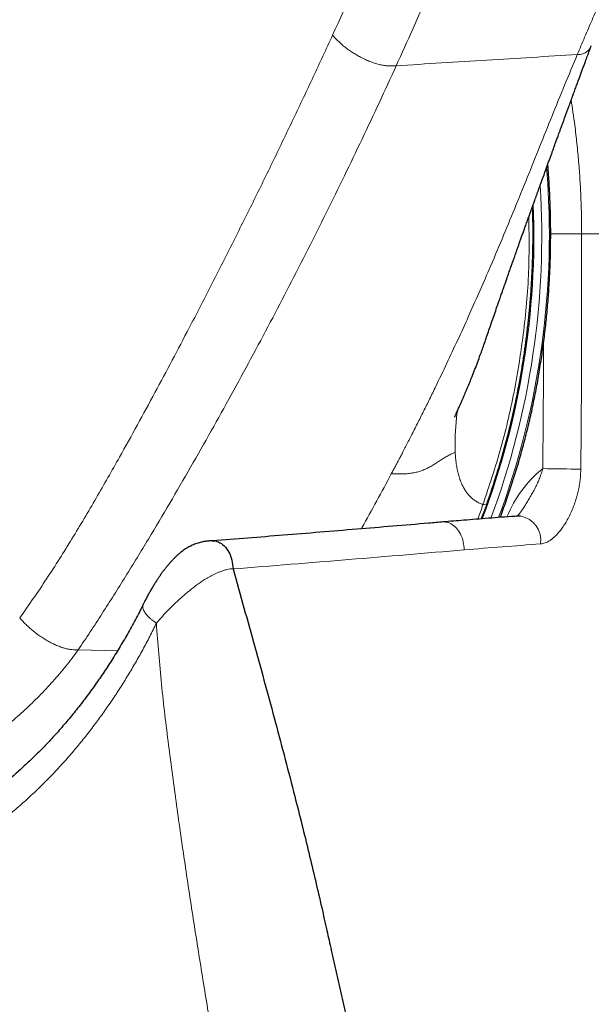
# Model space of a CAD drawing. Header units: millimetres. Extents: x 8 to 1185, y 12 to 953.
# Tile 201 of 256: x 947 to 968, y 692 to 728. Entities that reach past the tile are written whole.
import ezdxf

# ---------------------------------------------------------------- set-up
doc = ezdxf.new("R2010")
doc.units = ezdxf.units.MM

msp = doc.modelspace()

# ---------------------------------------------------------------- linework, layer by layer
at = {"color": 252, "linetype": 'Continuous', "lineweight": 0}
for p, q in [((968.087, 720.203), (973.041, 720.203)), ((949.594, 704.931), (951.041, 704.896))]:
    msp.add_line(p, q, dxfattribs=at)
at = {"color": 7, "linetype": 'Continuous', "lineweight": 30}
msp.add_line((965.818, 709.847), (965.842, 709.848), dxfattribs=at)
at = {"color": 252, "linetype": 'Continuous', "lineweight": 0, "flags": 128}
msp.add_lwpolyline([(963.001, 709.628), (963.041, 709.63), (963.093, 709.627), (963.146, 709.618), (963.198, 709.604), (963.25, 709.584), (963.3, 709.559), (963.35, 709.528), (963.398, 709.492), (963.444, 709.451), (963.488, 709.405), (963.529, 709.355), (963.568, 709.3), (963.605, 709.242), (963.638, 709.18), (963.668, 709.115), (963.695, 709.047), (963.718, 708.977), (963.737, 708.905), (963.753, 708.831), (963.765, 708.756), (963.773, 708.68), (963.777, 708.604)], dxfattribs=at)
at = {"color": 252, "linetype": 'Continuous', "lineweight": 0}
for centre, radius, start, end in [((937.064, 720.163), 29.836, 339.6527, 4.7266), ((936.915, 720.136), 29.706, 339.5719, 3.5512), ((936.992, 720.117), 29.342, 339.2983, 2.265), ((969.488, 708.114), 4.48, 129.1892, 157.7086), ((968.198, 783.33), 71.76, 268.7695, 269.88589), ((965.665, 708.942), 0.923, 352.5934, 78.9065)]:
    msp.add_arc(centre, radius, start, end, dxfattribs=at)
for points, knots in [([(958.941, 727.486), (959.478, 728.667), (960.551, 731.025), (962.081, 734.477), (963.554, 737.991), (965.089, 741.649), (966.735, 745.441), (968.499, 749.327), (970.378, 753.267), (972.747, 757.985), (975.684, 763.435), (979.213, 769.561), (983.037, 775.475), (986.528, 780.438), (989.436, 784.583), (991.745, 787.902), (994.024, 791.242), (996.253, 794.61), (998.398, 798.014), (1000.389, 801.418), (1002.118, 804.728), (1003.672, 807.841), (1005.07, 810.761), (1006.192, 813.225), (1007.061, 815.229), (1007.717, 816.816), (1008.27, 818.235), (1008.71, 819.457), (1009.015, 820.423), (1009.175, 821.012), (1009.195, 821.193), (1009.199, 821.228)], [0, 0, 0, 0, 0.038199, 0.076278, 0.114323, 0.152378, 0.190433, 0.228488, 0.266707, 0.304993, 0.36523, 0.425395, 0.485621, 0.545785, 0.579918, 0.614045, 0.648176, 0.682296, 0.716438, 0.750534, 0.783506, 0.813583, 0.843851, 0.874112, 0.894288, 0.914467, 0.934665, 0.954847, 0.975006, 0.995163, 1, 1, 1, 1]), ([(967.926, 726.776), (968.016, 726.988), (968.196, 727.414), (968.468, 728.045), (968.738, 728.67), (969.005, 729.289), (969.267, 729.902), (969.519, 730.506), (969.76, 731.104), (969.98, 731.676), (970.181, 732.222), (970.363, 732.744), (970.54, 733.264), (970.714, 733.782), (970.886, 734.3), (971.057, 734.817), (971.275, 735.472), (971.542, 736.265), (971.859, 737.2), (972.182, 738.142), (972.511, 739.091), (972.848, 740.049), (973.191, 741.014), (973.559, 742.039), (973.955, 743.127), (974.378, 744.277), (974.808, 745.434), (975.244, 746.598), (975.687, 747.767), (976.163, 749.011), (976.671, 750.326), (977.213, 751.713), (977.763, 753.103), (978.272, 754.371), (978.739, 755.515), (979.16, 756.535), (979.589, 757.557), (980.027, 758.58), (980.473, 759.606), (980.931, 760.636), (981.367, 761.596), (981.778, 762.485), (982.165, 763.304), (982.559, 764.125), (982.965, 764.95), (983.382, 765.777), (983.81, 766.606), (984.273, 767.482), (984.772, 768.405), (985.31, 769.373), (985.859, 770.341), (986.42, 771.307), (986.992, 772.27), (987.608, 773.289), (988.267, 774.363), (988.97, 775.494), (989.678, 776.625), (990.504, 777.934), (991.449, 779.423), (992.512, 781.094), (993.577, 782.768), (994.64, 784.445), (995.693, 786.115), (996.735, 787.778), (997.763, 789.435), (998.782, 791.096), (999.722, 792.65), (1000.586, 794.096), (1001.373, 795.433), (1002.15, 796.773), (1002.914, 798.116), (1003.538, 799.232), (1004.027, 800.119), (1004.386, 800.778), (1004.742, 801.439), (1005.096, 802.106), (1005.449, 802.782), (1005.8, 803.466), (1006.149, 804.157), (1006.489, 804.843), (1006.817, 805.521), (1007.133, 806.187), (1007.44, 806.849), (1007.738, 807.506), (1008.026, 808.158), (1008.299, 808.791), (1008.558, 809.406), (1008.804, 810.003), (1009.041, 810.593), (1009.27, 811.177), (1009.484, 811.735), (1009.683, 812.269), (1009.869, 812.778), (1010.047, 813.277), (1010.217, 813.767), (1010.38, 814.246), (1010.536, 814.715), (1010.68, 815.16), (1010.813, 815.58), (1010.936, 815.977), (1011.054, 816.363), (1011.166, 816.736), (1011.272, 817.098), (1011.371, 817.443), (1011.464, 817.77), (1011.55, 818.079), (1011.632, 818.374), (1011.71, 818.654), (1011.784, 818.915), (1011.854, 819.159), (1011.92, 819.386), (1011.985, 819.601), (1012.047, 819.802), (1012.108, 819.992), (1012.166, 820.166), (1012.221, 820.326), (1012.274, 820.471), (1012.325, 820.605), (1012.375, 820.727), (1012.421, 820.834), (1012.455, 820.908), (1012.472, 820.941), (1012.477, 820.949)], [0, 0, 0, 0, 0.006416, 0.012833, 0.019249, 0.025666, 0.032082, 0.038499, 0.044915, 0.051331, 0.057093, 0.062855, 0.068616, 0.074378, 0.08014, 0.085902, 0.091663, 0.101952, 0.112241, 0.122529, 0.132818, 0.143106, 0.153395, 0.163684, 0.175688, 0.187693, 0.199693, 0.211696, 0.223712, 0.235722, 0.249831, 0.263879, 0.277909, 0.291951, 0.302168, 0.312385, 0.322598, 0.332813, 0.343029, 0.353244, 0.363459, 0.371484, 0.37951, 0.387537, 0.395564, 0.40359, 0.411615, 0.41964, 0.429004, 0.438369, 0.447733, 0.457097, 0.466459, 0.475823, 0.48686, 0.497894, 0.508925, 0.51996, 0.536225, 0.552515, 0.568816, 0.585114, 0.601408, 0.61741, 0.633411, 0.649414, 0.665419, 0.678222, 0.691021, 0.703816, 0.716639, 0.729436, 0.735683, 0.741922, 0.748185, 0.754503, 0.760908, 0.767412, 0.773991, 0.780615, 0.787019, 0.793417, 0.7998, 0.806171, 0.812532, 0.818885, 0.82487, 0.830854, 0.83684, 0.842829, 0.848827, 0.854282, 0.859735, 0.865186, 0.870636, 0.876084, 0.881533, 0.886983, 0.891982, 0.896978, 0.901965, 0.90695, 0.911944, 0.916959, 0.921764, 0.926567, 0.931342, 0.936067, 0.940718, 0.945295, 0.949819, 0.954311, 0.959006, 0.96371, 0.968426, 0.973153, 0.977889, 0.98263, 0.987807, 0.992984, 0.998158, 1, 1, 1, 1]), ([(1010.896, 820.666), (1010.897, 820.666), (1010.907, 820.668), (1010.919, 820.65), (1010.931, 820.611), (1010.931, 820.544), (1010.921, 820.454), (1010.901, 820.341), (1010.87, 820.206), (1010.83, 820.052), (1010.781, 819.876), (1010.721, 819.679), (1010.649, 819.456), (1010.566, 819.206), (1010.468, 818.927), (1010.359, 818.624), (1010.239, 818.298), (1010.108, 817.953), (1009.972, 817.599), (1009.831, 817.241), (1009.687, 816.882), (1009.536, 816.511), (1009.378, 816.129), (1009.197, 815.697), (1008.991, 815.212), (1008.758, 814.671), (1008.514, 814.113), (1008.259, 813.538), (1007.996, 812.953), (1007.726, 812.358), (1007.448, 811.753), (1007.161, 811.138), (1006.853, 810.483), (1006.522, 809.787), (1006.166, 809.05), (1005.802, 808.302), (1005.429, 807.546), (1005.048, 806.782), (1004.661, 806.012), (1004.279, 805.258), (1003.9, 804.519), (1003.524, 803.793), (1003.136, 803.054), (1002.734, 802.301), (1002.319, 801.536), (1001.816, 800.629), (1001.223, 799.587), (1000.531, 798.419), (999.821, 797.257), (999.097, 796.1), (998.358, 794.947), (997.608, 793.799), (996.647, 792.356), (995.469, 790.622), (994.068, 788.6), (992.652, 786.589), (991.225, 784.585), (989.793, 782.588), (988.359, 780.595), (987.101, 778.841), (986.021, 777.325), (985.12, 776.047), (984.228, 774.766), (983.349, 773.479), (982.485, 772.185), (981.642, 770.878), (980.793, 769.515), (979.94, 768.095), (979.085, 766.616), (978.257, 765.123), (977.453, 763.62), (976.671, 762.11), (975.908, 760.595), (975.162, 759.074), (974.432, 757.552), (973.717, 756.027), (973.022, 754.511), (972.344, 753.004), (971.684, 751.509), (971.04, 750.022), (970.442, 748.62), (969.889, 747.301), (969.377, 746.062), (968.874, 744.832), (968.38, 743.61), (967.896, 742.4), (967.43, 741.225), (966.981, 740.085), (966.547, 738.98), (966.119, 737.889), (965.695, 736.811), (965.233, 735.646), (964.733, 734.397), (964.188, 733.061), (963.633, 731.73), (963.066, 730.396), (962.484, 729.059), (961.89, 727.716), (961.482, 726.816), (961.277, 726.366)], [0, 0, 0, 0, 0.000278, 0.006223, 0.012167, 0.018112, 0.024058, 0.030007, 0.035619, 0.041223, 0.046822, 0.052419, 0.058019, 0.063966, 0.069927, 0.075907, 0.081903, 0.087876, 0.093779, 0.099235, 0.104579, 0.109856, 0.11511, 0.120386, 0.127139, 0.133902, 0.140647, 0.147392, 0.154139, 0.160767, 0.167395, 0.174019, 0.180641, 0.188201, 0.195768, 0.203336, 0.210898, 0.218447, 0.225976, 0.233479, 0.240355, 0.247277, 0.254293, 0.261442, 0.268707, 0.276035, 0.287256, 0.298404, 0.309535, 0.320692, 0.331846, 0.342996, 0.354146, 0.374056, 0.393969, 0.413881, 0.433791, 0.453696, 0.473608, 0.493555, 0.506307, 0.51906, 0.531809, 0.544557, 0.557306, 0.570055, 0.582804, 0.596828, 0.610851, 0.624876, 0.638899, 0.652922, 0.666946, 0.680971, 0.694996, 0.709017, 0.723039, 0.736823, 0.750608, 0.764352, 0.778034, 0.789623, 0.80122, 0.812826, 0.824429, 0.83603, 0.847632, 0.858571, 0.86951, 0.88045, 0.891389, 0.902328, 0.916281, 0.930234, 0.944187, 0.958141, 0.972094, 0.986047, 1, 1, 1, 1]), ([(947.451, 706.107), (947.619, 706.344), (947.955, 706.818), (948.442, 707.541), (948.914, 708.272), (949.373, 709.011), (949.822, 709.756), (950.261, 710.504), (950.692, 711.254), (951.198, 712.148), (951.775, 713.189), (952.42, 714.375), (953.054, 715.562), (953.74, 716.867), (954.474, 718.289), (955.255, 719.828), (956.021, 721.365), (956.773, 722.9), (957.51, 724.432), (958.234, 725.961), (958.705, 726.978), (958.941, 727.486)], [0, 0, 0, 0, 0.035055, 0.070067, 0.105006, 0.139997, 0.175061, 0.210095, 0.245057, 0.279962, 0.334964, 0.390065, 0.445042, 0.500081, 0.571515, 0.642819, 0.714286, 0.785717, 0.857157, 0.928516, 1, 1, 1, 1]), ([(961.277, 726.366), (961.239, 726.364), (961.162, 726.359), (961.04, 726.358), (960.907, 726.367), (960.763, 726.389), (960.608, 726.424), (960.444, 726.474), (960.274, 726.538), (960.101, 726.614), (959.935, 726.698), (959.778, 726.787), (959.632, 726.879), (959.495, 726.976), (959.366, 727.075), (959.247, 727.177), (959.138, 727.28), (959.037, 727.383), (958.973, 727.452), (958.941, 727.486)], [0, 0, 0, 0, 0.056971, 0.115005, 0.174807, 0.236782, 0.301022, 0.366086, 0.432585, 0.499792, 0.566883, 0.626032, 0.683959, 0.740331, 0.795, 0.848015, 0.899599, 0.950106, 1, 1, 1, 1]), ([(968.441, 727.101), (968.437, 727.091), (968.424, 727.055), (968.391, 727), (968.342, 726.938), (968.282, 726.883), (968.212, 726.838), (968.129, 726.803), (968.033, 726.783), (967.962, 726.778), (967.926, 726.776)], [0, 0, 0, 0, 0.055572, 0.190489, 0.325427, 0.460231, 0.595167, 0.730309, 0.86502, 1, 1, 1, 1]), ([(967.926, 726.776), (967.771, 726.403), (967.459, 725.657), (966.998, 724.527), (966.544, 723.394), (966.089, 722.262), (965.63, 721.133), (965.166, 720.01), (964.727, 718.975), (964.313, 718.025), (963.928, 717.159), (963.536, 716.302), (963.138, 715.451), (962.794, 714.731), (962.506, 714.142), (962.281, 713.687), (962.055, 713.236), (961.869, 712.87), (961.723, 712.587), (961.623, 712.393), (961.527, 712.206), (961.444, 712.047), (961.373, 711.911), (961.311, 711.794), (961.246, 711.67), (961.174, 711.535), (961.125, 711.442), (961.098, 711.393)], [0, 0, 0, 0, 0.072336, 0.144631, 0.216973, 0.289295, 0.361677, 0.433765, 0.505625, 0.562071, 0.618564, 0.674572, 0.730184, 0.786115, 0.816892, 0.846996, 0.876615, 0.906831, 0.920168, 0.933203, 0.945698, 0.957633, 0.965153, 0.97294, 0.981203, 0.990153, 1, 1, 1, 1]), ([(961.277, 726.366), (962.384, 726.436), (964.598, 726.576), (966.817, 726.709), (967.926, 726.776)], [0, 0, 0, 0, 0.5, 1, 1, 1, 1]), ([(961.277, 726.366), (961.072, 725.919), (960.661, 725.025), (960.025, 723.677), (959.376, 722.327), (958.712, 720.974), (958.037, 719.628), (957.352, 718.288), (956.657, 716.956), (955.947, 715.625), (955.223, 714.294), (954.485, 712.966), (953.731, 711.64), (952.963, 710.317), (952.304, 709.21), (951.761, 708.314), (951.34, 707.629), (950.913, 706.947), (950.481, 706.269), (950.046, 705.593), (949.745, 705.152), (949.594, 704.931)], [0, 0, 0, 0, 0.062719, 0.125441, 0.188163, 0.250882, 0.313603, 0.375205, 0.436804, 0.498402, 0.560001, 0.621602, 0.683204, 0.744799, 0.806393, 0.83866, 0.870931, 0.903203, 0.93547, 0.96773, 1, 1, 1, 1]), ([(967.701, 725.102), (967.724, 724.955), (967.772, 724.649), (967.843, 724.119), (967.915, 723.512), (967.978, 722.846), (968.027, 722.184), (968.061, 721.525), (968.083, 720.865), (968.085, 720.424), (968.087, 720.203)], [0, 0, 0, 0, 0.09178, 0.19041, 0.327714, 0.465145, 0.598624, 0.732103, 0.866052, 1, 1, 1, 1]), ([(964.463, 710.263), (964.693, 710.954), (965.155, 712.337), (965.657, 714.532), (966, 716.791), (966.175, 718.903), (966.155, 720.251), (966.147, 720.827)], [0, 0, 0, 0, 0.209213, 0.418956, 0.630488, 0.842213, 1, 1, 1, 1]), ([(966.949, 720.203), (966.969, 720.203), (967.026, 720.203), (967.13, 720.203), (967.256, 720.203), (967.385, 720.203), (967.514, 720.203), (967.641, 720.203), (967.764, 720.203), (967.88, 720.203), (967.99, 720.203), (968.054, 720.203), (968.087, 720.203)], [0, 0, 0, 0, 0.054514, 0.159568, 0.264622, 0.369676, 0.47473, 0.579784, 0.684838, 0.789892, 0.894946, 1, 1, 1, 1]), ([(968.086, 720.203), (968.086, 719.537), (968.086, 718.317), (968.085, 716.545), (968.08, 714.887), (968.072, 713.228), (968.06, 712.123), (968.055, 711.57)], [0, 0, 0, 0, 0.231658, 0.423738, 0.615819, 0.807907, 1, 1, 1, 1]), ([(966.657, 711.587), (966.664, 712.305), (966.678, 713.741), (966.685, 715.273), (966.686, 716.087), (966.686, 716.183)], [0, 0, 0, 0, 0.468622, 0.937264, 1, 1, 1, 1]), ([(963.444, 712.18), (963.442, 712.27), (963.437, 712.464), (963.443, 712.769), (963.458, 713.089), (963.485, 713.403), (963.512, 713.608), (963.524, 713.706)], [0, 0, 0, 0, 0.181707, 0.390646, 0.605649, 0.81145, 1, 1, 1, 1]), ([(961.098, 711.393), (961.163, 711.392), (961.292, 711.388), (961.482, 711.388), (961.666, 711.397), (961.841, 711.417), (962.006, 711.448), (962.161, 711.492), (962.305, 711.546), (962.446, 711.611), (962.585, 711.688), (962.724, 711.774), (962.859, 711.863), (962.995, 711.952), (963.136, 712.036), (963.283, 712.114), (963.39, 712.158), (963.444, 712.18)], [0, 0, 0, 0, 0.062484, 0.125055, 0.187562, 0.250006, 0.312525, 0.375043, 0.437534, 0.499976, 0.571376, 0.642891, 0.714323, 0.785641, 0.857149, 0.928651, 1, 1, 1, 1]), ([(963.444, 712.18), (963.448, 712.11), (963.456, 711.97), (963.481, 711.766), (963.514, 711.567), (963.559, 711.374), (963.616, 711.188), (963.68, 711.025), (963.75, 710.886), (963.821, 710.768), (963.902, 710.657), (963.993, 710.556), (964.095, 710.465), (964.208, 710.385), (964.33, 710.316), (964.419, 710.281), (964.463, 710.263)], [0, 0, 0, 0, 0.0838596, 0.1675228, 0.2509974, 0.3343329, 0.4175859, 0.500665, 0.5628272, 0.6248836, 0.6869066, 0.7490208, 0.8114026, 0.8741157, 0.9370292, 1, 1, 1, 1]), ([(959.991, 709.375), (959.998, 709.388), (960.193, 709.728), (960.564, 710.4), (960.92, 711.062), (961.098, 711.393)], [0, 0, 0, 0, 0.0191772, 0.5095778, 1, 1, 1, 1]), ([(965.906, 710.073), (965.917, 710.089), (965.958, 710.151), (966.033, 710.267), (966.129, 710.423), (966.225, 710.588), (966.318, 710.756), (966.403, 710.922), (966.48, 711.086), (966.548, 711.25), (966.609, 711.417), (966.641, 711.53), (966.657, 711.587)], [0, 0, 0, 0, 0.032887, 0.130951, 0.242652, 0.354484, 0.466748, 0.579186, 0.683582, 0.788225, 0.89387, 1, 1, 1, 1]), ([(968.055, 711.57), (968.053, 711.502), (968.049, 711.365), (968.029, 711.162), (968, 710.96), (967.96, 710.761), (967.908, 710.553), (967.842, 710.339), (967.759, 710.12), (967.666, 709.909), (967.567, 709.717), (967.465, 709.545), (967.36, 709.39), (967.248, 709.247), (967.138, 709.126), (967.03, 709.028), (966.927, 708.95), (966.831, 708.893), (966.741, 708.856), (966.661, 708.832), (966.607, 708.826), (966.58, 708.822)], [0, 0, 0, 0, 0.055921, 0.112043, 0.168262, 0.224437, 0.280402, 0.34729, 0.41436, 0.481437, 0.548334, 0.605359, 0.662535, 0.719649, 0.77659, 0.820355, 0.864183, 0.907871, 0.938569, 0.969328, 1, 1, 1, 1]), ([(964.265, 709.731), (964.267, 709.735), (964.336, 709.91), (964.4, 710.089), (964.463, 710.263)], [0, 0, 0, 0, 0.024655, 1, 1, 1, 1]), ([(964.62, 710.32), (964.617, 710.313), (964.61, 710.295), (964.567, 710.27), (964.504, 710.266), (964.463, 710.263)], [0, 0, 0, 0, 0.207974, 0.485342, 1, 1, 1, 1]), ([(966.58, 708.822), (966.113, 708.788), (965.178, 708.72), (964.244, 708.643), (963.777, 708.604)], [0, 0, 0, 0, 0.4999946, 1, 1, 1, 1]), ([(963.777, 708.604), (962.362, 708.485), (959.532, 708.246), (956.701, 708.018), (955.286, 707.904)], [0, 0, 0, 0, 0.499999, 1, 1, 1, 1]), ([(967.235, 666.091), (967.313, 666.522), (967.471, 667.393), (967.7, 668.716), (967.928, 670.067), (968.153, 671.446), (968.374, 672.845), (968.59, 674.261), (968.803, 675.696), (969.012, 677.157), (969.218, 678.645), (969.421, 680.16), (969.622, 681.702), (969.819, 683.272), (969.967, 684.486), (970.069, 685.336), (970.125, 685.812), (970.181, 686.291), (970.236, 686.768), (970.289, 687.224), (970.398, 688.18), (970.559, 689.624), (970.77, 691.582), (970.975, 693.541), (971.148, 695.248), (971.291, 696.698), (971.406, 697.885), (971.52, 699.069), (971.625, 700.198), (971.723, 701.268), (971.813, 702.279), (971.9, 703.28), (971.983, 704.283), (972.065, 705.3), (972.146, 706.333), (972.227, 707.384), (972.279, 708.09), (972.305, 708.446)], [0, 0, 0, 0, 0.031106, 0.062817, 0.095142, 0.128076, 0.161613, 0.195133, 0.229226, 0.263893, 0.299143, 0.334986, 0.371433, 0.408494, 0.446177, 0.45735, 0.468577, 0.47986, 0.491196, 0.502244, 0.51207, 0.558715, 0.604195, 0.650195, 0.696747, 0.724451, 0.752379, 0.780316, 0.807775, 0.831878, 0.855584, 0.878894, 0.902317, 0.926139, 0.95036, 0.974979, 1, 1, 1, 1]), ([(955.288, 707.912), (955.251, 707.91), (955.176, 707.906), (955.062, 707.884), (954.941, 707.85), (954.823, 707.809), (954.709, 707.762), (954.607, 707.716), (954.511, 707.668), (954.421, 707.62), (954.33, 707.568), (954.222, 707.502), (954.098, 707.421), (953.959, 707.321), (953.82, 707.216), (953.691, 707.112), (953.572, 707.012), (953.461, 706.917), (953.351, 706.821), (953.242, 706.723), (953.136, 706.623), (953.032, 706.522), (952.93, 706.418), (952.8, 706.283), (952.645, 706.115), (952.529, 705.983), (952.47, 705.917)], [0, 0, 0, 0, 0.040913, 0.082075, 0.124132, 0.166532, 0.201524, 0.236515, 0.265006, 0.293498, 0.322399, 0.351302, 0.396042, 0.441082, 0.486887, 0.532892, 0.571234, 0.609658, 0.648315, 0.68747, 0.726628, 0.766282, 0.806135, 0.846043, 0.922868, 1, 1, 1, 1]), ([(951.991, 706.605), (951.986, 706.597), (951.974, 706.574), (951.968, 706.528), (951.973, 706.469), (951.993, 706.406), (952.027, 706.338), (952.073, 706.268), (952.132, 706.197), (952.203, 706.124), (952.284, 706.052), (952.374, 705.982), (952.44, 705.938), (952.473, 705.916)], [0, 0, 0, 0, 0.050919, 0.145827, 0.240735, 0.335643, 0.430552, 0.52546, 0.620368, 0.715276, 0.810184, 0.905092, 1, 1, 1, 1]), ([(924.221, 705.917), (924.462, 704.946), (924.947, 702.998), (925.806, 700.128), (926.783, 697.303), (927.85, 694.532), (928.989, 691.811), (930.184, 689.133), (931.756, 685.767), (933.737, 681.739), (936.125, 677.05), (938.499, 672.432), (940.82, 667.856), (943.074, 663.314), (945.255, 658.769), (947.342, 654.212), (949.327, 649.633), (951.219, 645.029), (952.404, 641.93), (952.996, 640.382)], [0, 0, 0, 0, 0.041666, 0.08362, 0.125344, 0.166846, 0.208132, 0.249198, 0.290036, 0.364316, 0.437865, 0.510892, 0.582029, 0.652781, 0.723065, 0.792792, 0.862063, 0.931112, 1, 1, 1, 1]), ([(952.473, 705.916), (952.392, 705.75), (952.231, 705.418), (951.971, 704.935), (951.703, 704.462), (951.426, 703.996), (951.14, 703.538), (950.845, 703.089), (950.542, 702.65), (950.219, 702.209), (949.878, 701.765), (949.516, 701.321), (949.145, 700.891), (948.765, 700.477), (948.378, 700.077), (947.979, 699.69), (947.569, 699.315), (947.148, 698.954), (946.72, 698.611), (946.281, 698.281), (945.832, 697.967), (945.38, 697.674), (944.93, 697.404), (944.483, 697.156), (944.03, 696.925), (943.573, 696.713), (943.11, 696.517), (942.64, 696.339), (942.164, 696.179), (941.685, 696.038), (941.203, 695.916), (940.713, 695.812), (940.215, 695.727), (939.719, 695.664), (939.23, 695.62), (938.749, 695.597), (938.267, 695.592), (937.785, 695.607), (937.305, 695.64), (936.825, 695.692), (936.342, 695.763), (935.855, 695.854), (935.366, 695.967), (934.875, 696.1), (934.384, 696.254), (933.901, 696.426), (933.43, 696.615), (932.97, 696.818), (932.515, 697.04), (932.064, 697.278), (931.618, 697.535), (931.173, 697.811), (930.731, 698.107), (930.29, 698.423), (929.856, 698.757), (929.426, 699.112), (928.999, 699.487), (928.578, 699.881), (928.168, 700.29), (927.767, 700.714), (927.374, 701.155), (926.99, 701.613), (926.616, 702.086), (926.252, 702.573), (925.924, 703.037), (925.631, 703.474), (925.369, 703.882), (925.114, 704.297), (924.873, 704.707), (924.646, 705.111), (924.431, 705.509), (924.293, 705.782), (924.224, 705.918)], [0, 0, 0, 0, 0.013021, 0.026047, 0.039075, 0.052099, 0.065268, 0.078441, 0.091615, 0.104784, 0.11931, 0.133848, 0.148391, 0.162934, 0.177472, 0.191998, 0.206917, 0.221841, 0.236766, 0.251685, 0.267015, 0.282345, 0.296911, 0.311485, 0.326062, 0.340637, 0.355202, 0.370016, 0.384838, 0.399664, 0.414486, 0.429299, 0.444629, 0.459958, 0.474527, 0.489106, 0.503687, 0.518265, 0.532835, 0.547389, 0.561943, 0.576945, 0.591949, 0.606951, 0.622283, 0.637616, 0.652149, 0.666693, 0.681242, 0.695792, 0.710336, 0.724868, 0.73979, 0.754717, 0.769644, 0.784565, 0.799894, 0.815223, 0.830306, 0.845389, 0.860553, 0.875721, 0.890886, 0.905995, 0.921104, 0.932821, 0.944542, 0.956262, 0.96798, 0.978653, 0.989328, 1, 1, 1, 1]), ([(949.594, 704.931), (949.556, 704.932), (949.481, 704.933), (949.363, 704.942), (949.237, 704.961), (949.102, 704.993), (948.958, 705.039), (948.807, 705.099), (948.65, 705.171), (948.492, 705.256), (948.336, 705.35), (948.183, 705.451), (948.037, 705.558), (947.901, 705.667), (947.775, 705.778), (947.659, 705.889), (947.552, 705.998), (947.485, 706.071), (947.451, 706.107)], [0, 0, 0, 0, 0.057212, 0.115057, 0.174052, 0.234648, 0.297147, 0.361599, 0.427755, 0.495091, 0.562888, 0.630345, 0.696692, 0.761312, 0.823831, 0.884189, 0.942678, 1, 1, 1, 1]), ([(961.275, 641.634), (961.179, 643.15), (960.988, 646.185), (960.574, 650.692), (960.074, 655.174), (959.506, 659.638), (958.892, 664.093), (958.238, 668.545), (957.601, 672.67), (956.987, 676.477), (956.401, 679.978), (955.788, 683.513), (955.153, 687.096), (954.615, 690.205), (954.18, 692.823), (953.844, 694.93), (953.519, 697.068), (953.209, 699.238), (952.918, 701.44), (952.642, 703.667), (952.527, 705.169), (952.47, 705.916)], [0, 0, 0, 0, 0.068764, 0.137701, 0.206956, 0.27672, 0.34705, 0.417837, 0.489003, 0.544762, 0.600801, 0.657226, 0.714087, 0.771373, 0.803709, 0.836178, 0.86878, 0.901515, 0.934395, 0.967352, 1, 1, 1, 1]), ([(937.753, 698.626), (937.87, 698.621), (938.24, 698.606), (938.862, 698.631), (939.62, 698.707), (940.379, 698.837), (941.134, 699.02), (941.893, 699.254), (942.658, 699.539), (943.423, 699.873), (944.184, 700.255), (944.936, 700.684), (945.676, 701.159), (946.399, 701.678), (947.054, 702.205), (947.644, 702.728), (948.172, 703.237), (948.677, 703.775), (949.157, 704.337), (949.448, 704.733), (949.594, 704.931)], [0, 0, 0, 0, 0.028297, 0.089025, 0.149757, 0.21049, 0.271224, 0.331951, 0.392676, 0.453408, 0.514144, 0.574876, 0.635607, 0.696334, 0.75706, 0.805652, 0.85425, 0.902836, 0.951412, 1, 1, 1, 1])]:
    msp.add_open_spline(points, degree=3, knots=knots, dxfattribs=at)
at = {"color": 7, "linetype": 'Continuous', "lineweight": 30}
for points, knots in [([(963.425, 713.476), (963.425, 713.476), (963.426, 713.478), (963.43, 713.487), (963.437, 713.504), (963.447, 713.528), (963.46, 713.558), (963.473, 713.589), (963.488, 713.624), (963.509, 713.672), (963.537, 713.734), (963.568, 713.803), (963.596, 713.867), (963.623, 713.926), (963.646, 713.979), (963.672, 714.036), (963.697, 714.093), (963.721, 714.146), (963.741, 714.192), (963.759, 714.234), (963.777, 714.274), (963.795, 714.316), (963.815, 714.363), (963.837, 714.414), (963.861, 714.47), (963.893, 714.545), (963.931, 714.638), (963.977, 714.748), (964.022, 714.859), (964.087, 715.021), (964.17, 715.234), (964.269, 715.497), (964.359, 715.742), (964.442, 715.972), (964.519, 716.191), (964.6, 716.422), (964.684, 716.664), (964.771, 716.916), (964.861, 717.178), (964.938, 717.403), (965.001, 717.584), (965.046, 717.712), (965.085, 717.826), (965.12, 717.926), (965.149, 718.011), (965.174, 718.082), (965.192, 718.134), (965.205, 718.17), (965.214, 718.197), (965.225, 718.228), (965.239, 718.268), (965.256, 718.316), (965.276, 718.373), (965.299, 718.439), (965.325, 718.513), (965.364, 718.624), (965.414, 718.769), (965.476, 718.944), (965.537, 719.116), (965.589, 719.263), (965.631, 719.382), (965.663, 719.473), (965.692, 719.556), (965.719, 719.631), (965.75, 719.719), (965.788, 719.824), (965.834, 719.953), (965.883, 720.09), (965.934, 720.233), (965.989, 720.387), (966.05, 720.556), (966.101, 720.7), (966.142, 720.812), (966.169, 720.887), (966.194, 720.958), (966.217, 721.021), (966.236, 721.075), (966.252, 721.118), (966.264, 721.151), (966.274, 721.178), (966.285, 721.208), (966.299, 721.249), (966.319, 721.302), (966.342, 721.367), (966.37, 721.445), (966.403, 721.535), (966.439, 721.635), (966.477, 721.739), (966.544, 721.925), (966.642, 722.194), (966.744, 722.477), (966.823, 722.692), (966.875, 722.837), (966.926, 722.978), (966.975, 723.11), (967.018, 723.23), (967.057, 723.336), (967.09, 723.427), (967.118, 723.505), (967.144, 723.574), (967.168, 723.641), (967.194, 723.712), (967.222, 723.791), (967.255, 723.882), (967.294, 723.987), (967.338, 724.107), (967.383, 724.231), (967.428, 724.357), (967.474, 724.481), (967.521, 724.61), (967.568, 724.74), (967.626, 724.896), (967.692, 725.077), (967.766, 725.279), (967.835, 725.468), (967.9, 725.645), (967.961, 725.809), (968.017, 725.962), (968.07, 726.107), (968.122, 726.247), (968.173, 726.385), (968.22, 726.512), (968.263, 726.627), (968.303, 726.733), (968.345, 726.845), (968.391, 726.968), (968.424, 727.054), (968.441, 727.1)], [0, 0, 0, 0, 0.003198, 0.006407, 0.008977, 0.012413, 0.016695, 0.020615, 0.023785, 0.029191, 0.035395, 0.041777, 0.047993, 0.052151, 0.056603, 0.061347, 0.066146, 0.070315, 0.074181, 0.077214, 0.08008, 0.083277, 0.086806, 0.090669, 0.094866, 0.099398, 0.107201, 0.11537, 0.123476, 0.131522, 0.150446, 0.169044, 0.187343, 0.20187, 0.217161, 0.233209, 0.250006, 0.26754, 0.285795, 0.304719, 0.314738, 0.323752, 0.331762, 0.33877, 0.344778, 0.349785, 0.353793, 0.355765, 0.357434, 0.359578, 0.362398, 0.365895, 0.369988, 0.374734, 0.380133, 0.385848, 0.398692, 0.411337, 0.423782, 0.435987, 0.443134, 0.449703, 0.455695, 0.461111, 0.466177, 0.474714, 0.484209, 0.494228, 0.504643, 0.515482, 0.528096, 0.541469, 0.546931, 0.55251, 0.557852, 0.562447, 0.566355, 0.569486, 0.57184, 0.573512, 0.575394, 0.578502, 0.582342, 0.586913, 0.592621, 0.599169, 0.606513, 0.614101, 0.621766, 0.646671, 0.67236, 0.682667, 0.693096, 0.703461, 0.712929, 0.721562, 0.729156, 0.73571, 0.741225, 0.745886, 0.750621, 0.755557, 0.761013, 0.767514, 0.775064, 0.783665, 0.793316, 0.801635, 0.810602, 0.820083, 0.829385, 0.838404, 0.85381, 0.868321, 0.881939, 0.894665, 0.9065, 0.917445, 0.927737, 0.937883, 0.947899, 0.957787, 0.965464, 0.973061, 0.98103, 0.990008, 1, 1, 1, 1]), ([(965.091, 709.794), (965.093, 709.799), (965.133, 709.901), (965.207, 710.101), (965.313, 710.397), (965.416, 710.694), (965.516, 710.994), (965.613, 711.296), (965.707, 711.599), (965.797, 711.905), (965.884, 712.213), (965.968, 712.522), (966.048, 712.833), (966.125, 713.146), (966.199, 713.46), (966.269, 713.776), (966.336, 714.094), (966.399, 714.412), (966.46, 714.733), (966.516, 715.054), (966.569, 715.376), (966.619, 715.7), (966.666, 716.024), (966.708, 716.35), (966.748, 716.676), (966.784, 717.004), (966.816, 717.331), (966.845, 717.66), (966.871, 717.989), (966.892, 718.319), (966.911, 718.649), (966.926, 718.979), (966.937, 719.31), (966.945, 719.641), (966.949, 719.972), (966.95, 720.303), (966.947, 720.634), (966.94, 720.965), (966.93, 721.296), (966.917, 721.626), (966.9, 721.956), (966.88, 722.286), (966.861, 722.551), (966.848, 722.705), (966.844, 722.75)], [0, 0, 0, 0, 0.001248, 0.025966, 0.050684, 0.075402, 0.100119, 0.124837, 0.149554, 0.174271, 0.198988, 0.223705, 0.248422, 0.273138, 0.297854, 0.32257, 0.347285, 0.372001, 0.396716, 0.421431, 0.446146, 0.470861, 0.495575, 0.52029, 0.545004, 0.569718, 0.594432, 0.619146, 0.64386, 0.668574, 0.693287, 0.718001, 0.742715, 0.767428, 0.792142, 0.816855, 0.841569, 0.866282, 0.890996, 0.91571, 0.940423, 0.965137, 0.989851, 1, 1, 1, 1]), ([(964.615, 710.322), (964.663, 710.458), (964.758, 710.727), (964.89, 711.127), (965.014, 711.518), (965.128, 711.898), (965.233, 712.268), (965.33, 712.627), (965.42, 712.975), (965.503, 713.317), (965.58, 713.651), (965.652, 713.978), (965.717, 714.291), (965.775, 714.59), (965.828, 714.876), (965.876, 715.147), (965.918, 715.404), (965.956, 715.646), (965.99, 715.873), (966.021, 716.088), (966.048, 716.295), (966.087, 716.595), (966.132, 716.993), (966.184, 717.515), (966.229, 718.068), (966.264, 718.654), (966.289, 719.245), (966.302, 719.84), (966.303, 720.433), (966.297, 720.889), (966.287, 721.146), (966.285, 721.209)], [0, 0, 0, 0, 0.040528, 0.079758, 0.117699, 0.154357, 0.189739, 0.223849, 0.256691, 0.288268, 0.319995, 0.350336, 0.379294, 0.406867, 0.433054, 0.457853, 0.481263, 0.50328, 0.523901, 0.543123, 0.561613, 0.580194, 0.624352, 0.668834, 0.720633, 0.772818, 0.825425, 0.878378, 0.931337, 0.983363, 1, 1, 1, 1]), ([(964.408, 709.742), (964.417, 709.766), (964.458, 709.871), (964.53, 710.063), (964.591, 710.232), (964.623, 710.32)], [0, 0, 0, 0, 0.125772, 0.546669, 1, 1, 1, 1]), ([(965.907, 710.073), (965.899, 710.06), (965.879, 710.03), (965.846, 709.985), (965.809, 709.939), (965.774, 709.898), (965.745, 709.868), (965.727, 709.85), (965.719, 709.843), (965.716, 709.84)], [0, 0, 0, 0, 0.124444, 0.317046, 0.502845, 0.683051, 0.859043, 0.939169, 1, 1, 1, 1]), ([(963.001, 709.628), (962.826, 709.613), (961.767, 709.523), (959.81, 709.36), (957.163, 709.143), (955.399, 709.002), (954.534, 708.933)], [0, 0, 0, 0, 0.0622, 0.3750233, 0.6936801, 1, 1, 1, 1]), ([(965.818, 709.847), (965.756, 709.843), (965.37, 709.816), (964.683, 709.764), (963.806, 709.696), (963.253, 709.65), (963.001, 709.628)], [0, 0, 0, 0, 0.066272, 0.410692, 0.73201, 1, 1, 1, 1]), ([(954.536, 708.938), (954.53, 708.938), (954.514, 708.937), (954.48, 708.936), (954.434, 708.933), (954.378, 708.929), (954.311, 708.922), (954.243, 708.912), (954.175, 708.9), (954.111, 708.886), (954.039, 708.867), (953.961, 708.842), (953.875, 708.811), (953.79, 708.775), (953.707, 708.734), (953.625, 708.689), (953.545, 708.641), (953.468, 708.589), (953.393, 708.534), (953.319, 708.475), (953.245, 708.41), (953.172, 708.342), (953.099, 708.27), (953.027, 708.194), (952.954, 708.113), (952.88, 708.026), (952.806, 707.935), (952.734, 707.842), (952.662, 707.745), (952.592, 707.644), (952.522, 707.541), (952.453, 707.435), (952.383, 707.324), (952.313, 707.207), (952.242, 707.086), (952.172, 706.96), (952.102, 706.832), (952.04, 706.714), (952.003, 706.639), (951.987, 706.607)], [0, 0, 0, 0, 0.006255, 0.018612, 0.0331, 0.050047, 0.069615, 0.091609, 0.109398, 0.128379, 0.146416, 0.171369, 0.196513, 0.221885, 0.247377, 0.272878, 0.29832, 0.323376, 0.347513, 0.373331, 0.399556, 0.426259, 0.453478, 0.481254, 0.509627, 0.54031, 0.571289, 0.602779, 0.634853, 0.667583, 0.701042, 0.735292, 0.77053, 0.807739, 0.846911, 0.88693, 0.927829, 0.969603, 1, 1, 1, 1]), ([(954.516, 708.931), (954.518, 708.931), (954.592, 708.955), (954.751, 708.903), (954.964, 708.769), (955.137, 708.532), (955.257, 708.235), (955.276, 708.014), (955.286, 707.904)], [0, 0, 0, 0, 0.004433, 0.203546, 0.40266, 0.601773, 0.800887, 1, 1, 1, 1]), ([(955.285, 707.908), (955.553, 706.953), (956.083, 705.067), (956.843, 702.289), (957.413, 700.117), (957.814, 698.528), (958.066, 697.501), (958.309, 696.486), (958.53, 695.534), (958.722, 694.678), (959.165, 692.719), (959.685, 690.421), (960.197, 688.095), (960.4, 687.16), (960.475, 686.813), (960.498, 686.706), (960.521, 686.598), (960.545, 686.49), (960.568, 686.383), (960.602, 686.218), (960.667, 685.963), (960.77, 685.609), (960.858, 685.326), (960.914, 685.147), (960.934, 685.085), (960.954, 685.022), (960.974, 684.957), (960.995, 684.891), (961.147, 684.42), (961.415, 683.575), (961.768, 682.427), (962.024, 681.57), (962.175, 681.051), (962.238, 680.832), (962.265, 680.738), (962.277, 680.697), (962.282, 680.679), (962.285, 680.671), (962.286, 680.667), (962.286, 680.665), (962.542, 679.771), (963.025, 678.028), (963.683, 675.47), (964.259, 673.04), (964.758, 670.741), (965.186, 668.585), (965.549, 666.573), (965.852, 664.7), (966.104, 662.953), (966.239, 661.825), (966.303, 661.284)], [0, 0, 0, 0, 0.060042, 0.118503, 0.175298, 0.19714, 0.218711, 0.240009, 0.261033, 0.278594, 0.293724, 0.384317, 0.424078, 0.441555, 0.443844, 0.446131, 0.448419, 0.450707, 0.452994, 0.455281, 0.461197, 0.469514, 0.478822, 0.480179, 0.481567, 0.482988, 0.48444, 0.485924, 0.48744, 0.516296, 0.543012, 0.564768, 0.573823, 0.577708, 0.579398, 0.580138, 0.580462, 0.580605, 0.580668, 0.580696, 0.580717, 0.640388, 0.696747, 0.749858, 0.799745, 0.846428, 0.889193, 0.928988, 0.965902, 1, 1, 1, 1]), ([(951.989, 706.607), (951.953, 706.536), (951.871, 706.372), (951.739, 706.12), (951.593, 705.85), (951.445, 705.583), (951.295, 705.321), (951.143, 705.064), (950.989, 704.81), (950.833, 704.56), (950.674, 704.313), (950.513, 704.07), (950.349, 703.83), (950.182, 703.593), (950.013, 703.36), (949.842, 703.13), (949.668, 702.904), (949.492, 702.681), (949.313, 702.462), (949.133, 702.248), (948.951, 702.037), (948.767, 701.831), (948.581, 701.628), (948.393, 701.43), (948.203, 701.235), (948.01, 701.044), (947.815, 700.857), (947.619, 700.674), (947.42, 700.494), (947.22, 700.319), (947.018, 700.149), (946.815, 699.983), (946.61, 699.821), (946.403, 699.663), (946.195, 699.51), (945.985, 699.361), (945.774, 699.216), (945.561, 699.076), (945.348, 698.94), (945.132, 698.809), (944.916, 698.683), (944.699, 698.561), (944.48, 698.444), (944.261, 698.331), (944.04, 698.223), (943.819, 698.12), (943.596, 698.022), (943.372, 697.928), (943.147, 697.838), (942.92, 697.753), (942.693, 697.673), (942.464, 697.598), (942.235, 697.528), (942.005, 697.462), (941.774, 697.401), (941.543, 697.345), (941.31, 697.294), (941.077, 697.248), (940.844, 697.207), (940.61, 697.171), (940.376, 697.139), (940.142, 697.113), (939.908, 697.091), (939.673, 697.075), (939.451, 697.064), (939.306, 697.06), (939.239, 697.059)], [0, 0, 0, 0, 0.012215, 0.027911, 0.043708, 0.05962, 0.075162, 0.090704, 0.106247, 0.121792, 0.137339, 0.15289, 0.168445, 0.184006, 0.199573, 0.215148, 0.230732, 0.246408, 0.261968, 0.277517, 0.293058, 0.3086, 0.324145, 0.339699, 0.355267, 0.370857, 0.386472, 0.402119, 0.417804, 0.433424, 0.449065, 0.464716, 0.480376, 0.496044, 0.511721, 0.527407, 0.5431, 0.558802, 0.574511, 0.590229, 0.605933, 0.621642, 0.637348, 0.653056, 0.668769, 0.684494, 0.700235, 0.715998, 0.731789, 0.747611, 0.76347, 0.77937, 0.795205, 0.811092, 0.826995, 0.842914, 0.858844, 0.874784, 0.890732, 0.906685, 0.922641, 0.938598, 0.954552, 0.970482, 0.986434, 1, 1, 1, 1])]:
    msp.add_open_spline(points, degree=3, knots=knots, dxfattribs=at)

doc.saveas('drawing.dxf')
